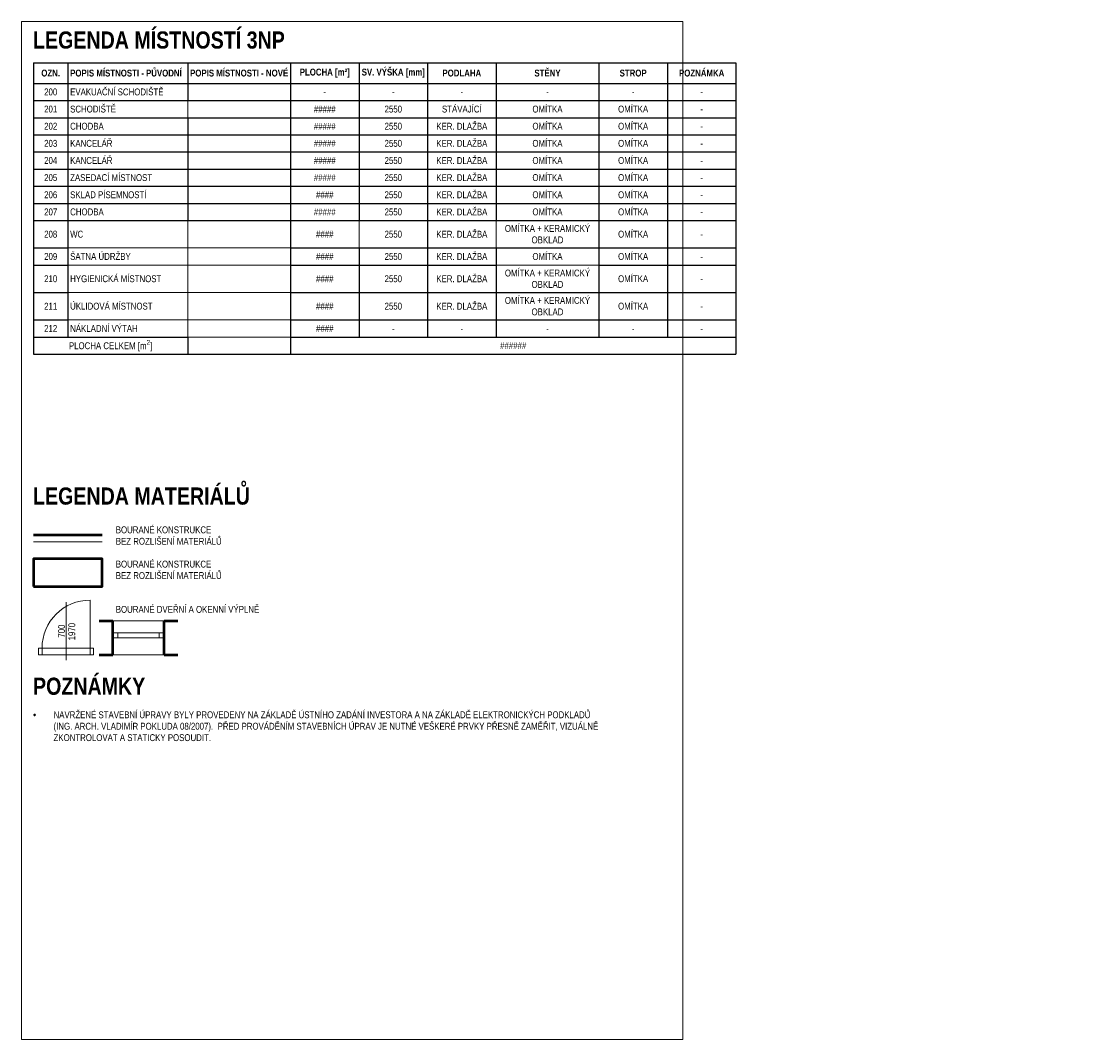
# Model space of a CAD drawing. Header units: millimetres. Extents: x 26913 to 168082, y -32666 to 98813.
# Tile 18 of 19: x 136763 to 152422, y 17214 to 32064. Entities that reach past the tile are written whole.
import ezdxf
from ezdxf.enums import TextEntityAlignment as Align

# ---------------------------------------------------------------- set-up
doc = ezdxf.new("R2010")
doc.units = ezdxf.units.MM
doc.header["$LTSCALE"] = 400
doc.layers.get('0').update_dxf_attribs({"color": 250})
for name, color, linetype, lineweight in [('B_pohled', 7, 'Continuous', 18), ('B_výplně otvorů', 7, 'Continuous', 18), ('B_řez', 7, 'Continuous', 50), ('N_legenda', 7, 'Continuous', 13), ('S_tlustá', 220, 'Continuous', 50)]:
    doc.layers.add(name, color=color, linetype=linetype, lineweight=lineweight)
doc.layers.add('X_pomocná', color=40, linetype='Continuous', lineweight=70, plot=False)
doc.styles.add('Arial CE', font='ARIALN.TTF')
doc.styles.add('AT_Nadpis 1', font='ARIALN.TTF', dxfattribs={"height": 250})
doc.styles.get("Standard").update_dxf_attribs({"font": 'ARIALN.TTF'})

# ---------------------------------------------------------------- blocks, each defined once
blk = doc.blocks.new('*T84')
at = {"layer": 'N_legenda', "color": 0, "lineweight": -2, "transparency": 16777216}
for p, q in [((0, 0), (10250, 0)), ((0, 0), (0, -4250)), ((500, 0), (500, -4000)), ((2250, 0), (2250, -550)), ((3750, 0), (3750, -4250)), ((4750, 0), (4750, -2300)), ((5750, 0), (5750, -4000)), ((6750, 0), (6750, -2300)), ((8250, 0), (8250, -4000)), ((9250, 0), (9250, -4000)), ((10250, 0), (10250, -4250)), ((0, -300), (10250, -300)), ((0, -550), (10250, -550)), ((0, -800), (10250, -800)), ((2250, -800), (2250, -2300)), ((0, -1050), (10250, -1050)), ((0, -1300), (10250, -1300)), ((0, -1550), (10250, -1550)), ((0, -1800), (10250, -1800)), ((0, -2050), (10250, -2050)), ((0, -2300), (10250, -2300)), ((0, -2700), (500, -2700)), ((3750, -2700), (10250, -2700)), ((4750, -2700), (4750, -4000)), ((6750, -2700), (6750, -4000)), ((0, -2950), (500, -2950)), ((3750, -2950), (6750, -2950)), ((8250, -2950), (10250, -2950)), ((0, -3350), (500, -3350)), ((3750, -3350), (10250, -3350)), ((0, -3750), (500, -3750)), ((3750, -3750), (10250, -3750)), ((0, -4000), (2250, -4000)), ((2250, -4000), (2250, -4250)), ((3750, -4000), (10250, -4000)), ((0, -4250), (10250, -4250))]:
    blk.add_line(p, q, dxfattribs=at)
at = {"layer": 'N_legenda', "transparency": 16777216}
for p, q in [((2250, -550), (2250, -800)), ((2250, -2300), (2250, -4000)), ((4750, -2300), (4750, -2700)), ((6750, -2300), (6750, -2700)), ((500, -2700), (3750, -2700)), ((500, -2950), (3750, -2950)), ((6750, -2950), (8250, -2950)), ((500, -3350), (3750, -3350)), ((500, -3750), (3750, -3750)), ((2250, -4000), (3750, -4000))]:
    blk.add_line(p, q, dxfattribs=at)
at = {"layer": 'N_legenda', "transparency": 16777216, "char_height": 100}
for s, insert, width, attachment_point in [('{\\fArial Narrow|b1|i0|c238|p34; POPIS MÍSTNOSTI - PŮVODNÍ}', (502.25, -150), 1745.5, 4), ('{\\fArial Narrow|b1|i0|c238|p34; POPIS MÍSTNOSTI - NOVÉ}', (2252.25, -150), 1495.5, 4), ('\\A1;{\\fArial Narrow|b1|i0|c238|p34;SV. VÝŠKA [mm]}', (5250, -150), 995.5, 5), ('\\A1;{\\fArial Narrow|b1|i0|c238|p34;PLOCHA [m²]}', (4250, -150), 995.5, 5), ('{\\fArial Narrow|b1|i0|c238|p34;PODLAHA}', (6250, -150), 995.5, 5), ('{\\fArial Narrow|b1|i0|c238|p34;STĚNY}', (7500, -150), 1495.5, 5), ('{\\fArial Narrow|b1|i0|c238|p34;STROP}', (8750, -150), 995.5, 5), ('{\\fArial Narrow|b1|i0|c238|p34;POZNÁMKA}', (9750, -150), 995.5, 5), ('200', (250, -425), 495.5, 5), (' EVAKUAČNÍ SCHODIŠTĚ', (502.25, -425), 1745.5, 4), ('-', (4250, -425), 995.5, 5), ('-', (5250, -425), 995.5, 5), ('-', (6250, -425), 995.5, 5), ('-', (7500, -425), 1495.5, 5), ('-', (8750, -425), 995.5, 5), ('-', (9750, -425), 995.5, 5), ('201', (250, -675), 495.5, 5), (' SCHODIŠTĚ', (502.25, -675), 1745.5, 4), ('#####', (4250, -675), 995.5, 5), ('2550', (5250, -675), 995.5, 5), ('STÁVAJÍCÍ', (6250, -675), 995.5, 5), ('OMÍTKA', (7500, -675), 1495.5, 5), ('OMÍTKA', (8750, -675), 995.5, 5), ('-', (9750, -675), 995.5, 5), (' CHODBA', (502.25, -925), 1745.5, 4), ('#####', (4250, -925), 995.5, 5), ('2550', (5250, -925), 995.5, 5), ('KER. DLAŽBA', (6250, -925), 995.5, 5), ('OMÍTKA', (7500, -925), 1495.5, 5), ('OMÍTKA', (8750, -925), 995.5, 5), ('-', (9750, -925), 995.5, 5), (' KANCELÁŘ', (502.25, -1175), 1745.5, 4), ('KER. DLAŽBA', (6250, -1175), 995.5, 5), ('OMÍTKA', (7500, -1175), 1495.5, 5), ('OMÍTKA', (8750, -1175), 995.5, 5), ('#####', (4250, -1175), 995.5, 5), ('2550', (5250, -1175), 995.5, 5), ('-', (9750, -1175), 995.5, 5), (' KANCELÁŘ', (502.25, -1425), 1745.5, 4), ('#####', (4250, -1425), 995.5, 5), ('2550', (5250, -1425), 995.5, 5), ('KER. DLAŽBA', (6250, -1425), 995.5, 5), ('OMÍTKA', (7500, -1425), 1495.5, 5), ('OMÍTKA', (8750, -1425), 995.5, 5), ('-', (9750, -1425), 995.5, 5), (' ZASEDACÍ MÍSTNOST', (502.25, -1675), 1745.5, 4), ('#####', (4250, -1675), 995.5, 5), ('2550', (5250, -1675), 995.5, 5), ('KER. DLAŽBA', (6250, -1675), 995.5, 5), ('OMÍTKA', (7500, -1675), 1495.5, 5), ('OMÍTKA', (8750, -1675), 995.5, 5), ('-', (9750, -1675), 995.5, 5), (' SKLAD PÍSEMNOSTÍ', (502.25, -1925), 1745.5, 4), ('####', (4250, -1925), 995.5, 5), ('2550', (5250, -1925), 995.5, 5), ('KER. DLAŽBA', (6250, -1925), 995.5, 5), ('OMÍTKA', (7500, -1925), 1495.5, 5), ('OMÍTKA', (8750, -1925), 995.5, 5), ('-', (9750, -1925), 995.5, 5), (' CHODBA', (502.25, -2175), 1745.5, 4), ('#####', (4250, -2175), 995.5, 5), ('2550', (5250, -2175), 995.5, 5), ('KER. DLAŽBA', (6250, -2175), 995.5, 5), ('OMÍTKA', (7500, -2175), 1495.5, 5), ('OMÍTKA', (8750, -2175), 995.5, 5), ('-', (9750, -2175), 995.5, 5), ('OMÍTKA + KERAMICKÝ OBKLAD', (7500, -2500), 1495.5, 5), (' WC', (502.25, -2500), 1745.5, 4), ('####', (4250, -2500), 995.5, 5), ('2550', (5250, -2500), 995.5, 5), ('KER. DLAŽBA', (6250, -2500), 995.5, 5), ('OMÍTKA', (8750, -2500), 995.5, 5), ('-', (9750, -2500), 995.5, 5), (' ŠATNA ÚDRŽBY', (502.25, -2825), 1745.5, 4), ('####', (4250, -2825), 995.5, 5), ('2550', (5250, -2825), 995.5, 5), ('KER. DLAŽBA', (6250, -2825), 995.5, 5), ('OMÍTKA', (7500, -2825), 1495.5, 5), ('OMÍTKA', (8750, -2825), 995.5, 5), ('OMÍTKA + KERAMICKÝ OBKLAD', (7500, -3150), 1495.5, 5), ('-', (9750, -2825), 995.5, 5), (' HYGIENICKÁ MÍSTNOST', (502.25, -3150), 1745.5, 4), ('####', (4250, -3150), 995.5, 5), ('2550', (5250, -3150), 995.5, 5), ('KER. DLAŽBA', (6250, -3150), 995.5, 5), ('OMÍTKA', (8750, -3150), 995.5, 5), ('-', (9750, -3150), 995.5, 5), ('OMÍTKA + KERAMICKÝ OBKLAD', (7500, -3550), 1495.5, 5), (' ÚKLIDOVÁ MÍSTNOST', (502.25, -3550), 1745.5, 4), ('####', (4250, -3550), 995.5, 5), ('2550', (5250, -3550), 995.5, 5), ('KER. DLAŽBA', (6250, -3550), 995.5, 5), ('OMÍTKA', (8750, -3550), 995.5, 5), ('-', (9750, -3550), 995.5, 5), (' NÁKLADNÍ VÝTAH', (502.25, -3875), 1745.5, 4), ('####', (4250, -3875), 995.5, 5), ('-', (5250, -3875), 995.5, 5), ('-', (6250, -3875), 995.5, 5), ('-', (7500, -3875), 1495.5, 5), ('-', (8750, -3875), 995.5, 5), ('-', (9750, -3875), 995.5, 5), ('######', (7000, -4125), 6495.5, 5)]:
    blk.add_mtext(s, dxfattribs=dict(at, insert=insert, width=width, attachment_point=attachment_point))
at = {"layer": 'N_legenda', "transparency": 16777216, "char_height": 100, "attachment_point": 5, "style": 'Arial CE'}
for s, insert, width in [('{\\fArial Narrow|b1|i0|c238|p34;OZN.}', (250, -150), 495.5), ('202', (250, -925), 495.5), ('203', (250, -1175), 495.5), ('204', (250, -1425), 495.5), ('205', (250, -1675), 495.5), ('206', (250, -1925), 495.5), ('207', (250, -2175), 495.5), ('208', (250, -2500), 495.5), ('209', (250, -2825), 495.5), ('210', (250, -3150), 495.5), ('211', (250, -3550), 495.5), ('212', (250, -3875), 495.5), ('\\A1;PLOCHA CELKEM [m{\\H0.7x;\\S2^ ;}]', (1125, -4125), 2245.5)]:
    blk.add_mtext(s, dxfattribs=dict(at, insert=insert, width=width))
blk = doc.blocks.new('*U107')
at = {"color": 0}
for p, q in [((0, 75), (750, 75)), ((0, 75), (0, 0)), ((0, 0), (750, 0)), ((75, 75), (75, 0)), ((675, 0), (675, 75)), ((750, 0), (750, 75))]:
    blk.add_line(p, q, dxfattribs=at)
blk = doc.blocks.new('*U108')
at = {"linetype": 'ByBlock'}
for p, q in [((350, 100), (350, 800)), ((-350, 100), (-400, 100)), ((-350, 0), (-400, 0)), ((-350, 100), (-350, 0)), ((350, 0), (350, 100)), ((400, 100), (350, 100)), ((400, 0), (350, 0))]:
    blk.add_line(p, q, dxfattribs=at)
for p, q in [((0, -78), (0, 771)), ((-400, 100), (-400, 0)), ((400, 100), (400, 0))]:
    blk.add_line(p, q)
at = {"linetype": 'Continuous'}
for p, q in [((350, 100), (-350, 100)), ((350, 0), (-350, 0))]:
    blk.add_line(p, q, dxfattribs=at)
at = {"linetype": 'ByBlock'}
blk.add_arc((350, 100), 700, 90, 180, dxfattribs=at)
at = {"flags": 8}
blk.add_attdef('SIRKA', text='', height=100, rotation=90, dxfattribs=at).set_placement((13, 348), align=Align.BOTTOM_CENTER)
blk.add_attdef('VYSKA', text='', height=100, rotation=90, dxfattribs=at).set_placement((35, 340), align=Align.TOP_CENTER)

msp = doc.modelspace()

# ---------------------------------------------------------------- linework, layer by layer
at = {"layer": 'B_pohled'}
msp.add_lwpolyline([(136939, 24474), (137939, 24474)], dxfattribs=at)
at = {"layer": 'B_výplně otvorů'}
for points in [[(138845, 23324), (138095, 23324)], [(138845, 22824), (138095, 22824)]]:
    msp.add_lwpolyline(points, dxfattribs=at)
at = {"layer": 'B_řez'}
msp.add_lwpolyline([(136939, 24574), (137939, 24574)], dxfattribs=at)
msp.add_lwpolyline([(136939, 23824), (137939, 23824), (137939, 24224), (136939, 24224)], close=True, dxfattribs=at)
at = {"layer": 'S_tlustá'}
for points in [[(137895, 23324), (138095, 23324)], [(138095, 22824), (138095, 23324)], [(138845, 22824), (138845, 23324)], [(138845, 23324), (139045, 23324)], [(137895, 22824), (138095, 22824)], [(138845, 22824), (139045, 22824)]]:
    msp.add_lwpolyline(points, dxfattribs=at)
at = {"layer": 'X_pomocná', "lineweight": 18}
msp.add_lwpolyline([(136763, 17214), (146413, 17214), (146413, 32064), (136763, 32064)], close=True, dxfattribs=at)

# ---------------------------------------------------------------- block references
msp.add_blockref('*T84', (136939, 31461))
at = {"layer": 'B_výplně otvorů'}
ref = msp.add_blockref('*U108', (137413, 22824), dxfattribs=at)
ref.add_attrib('VYSKA', '1970', dxfattribs={"layer": '0', "height": 100, "rotation": 90}).set_placement((137447, 23164), align=Align.TOP_CENTER)
ref.add_attrib('SIRKA', '700', dxfattribs={"layer": '0', "height": 100, "rotation": 90}).set_placement((137426, 23172), align=Align.BOTTOM_CENTER)
msp.add_blockref('*U107', (138095, 23074), dxfattribs=at)

# ---------------------------------------------------------------- texts
at = {"layer": 'N_legenda', "char_height": 250, "attachment_point": 1, "style": 'AT_Nadpis 1'}
for s, insert in [('{\\fArial Narrow|b1|i0|c238|p34;LEGENDA MÍSTNOSTÍ 3NP}', (136931, 31919)), ('{\\fArial Narrow|b1|i0|c238|p34;POZNÁMKY}', (136931, 22493))]:
    msp.add_mtext_dynamic_manual_height_columns(s, width=6033.62, gutter_width=12.5, heights=[0], dxfattribs=dict(at, insert=insert))
at = {"layer": 'N_legenda', "attachment_point": 1}
for s, width, insert, char_height in [('{\\fArial Narrow|b1|i0|c238|p34;LEGENDA MATERIÁLŮ}', 6033.62, (136931, 25267), 250), ('BOURANÉ KONSTRUKCE\\PBEZ ROZLIŠENÍ MATERIÁLŮ', 3448.77, (138139, 24699), 100), ('BOURANÉ KONSTRUKCE\\PBEZ ROZLIŠENÍ MATERIÁLŮ', 3448.77, (138139, 24199), 100), ('BOURANÉ DVEŘNÍ A OKENNÍ VÝPLNĚ', 3448.77, (138139, 23539), 100), ('\\A1;\\pi-300,l300,t300,5700;{\\fSymbol|b0|i0|c2|p18;·^I}NAVRŽENÉ STAVEBNÍ ÚPRAVY BYLY PROVEDENY NA ZÁKLADĚ ÚSTNÍHO ZADÁNÍ INVESTORA A NA ZÁKLADĚ ELEKTRONICKÝCH PODKLADŮ (ING. ARCH. VLADIMÍR POKLUDA 08/2007).  PŘED PROVÁDĚNÍM STAVEBNÍCH ÚPRAV JE NUTNÉ VEŠKERÉ PRVKY PŘESNĚ ZAMĚŘIT, VIZUÁLNĚ ZKONTROLOVAT A STATICKY POSOUDIT.', 8310.2, (136931, 22001), 100)]:
    msp.add_mtext_dynamic_manual_height_columns(s, width=width, gutter_width=12.5, heights=[0], dxfattribs=dict(at, insert=insert, char_height=char_height))

doc.saveas('drawing.dxf')
